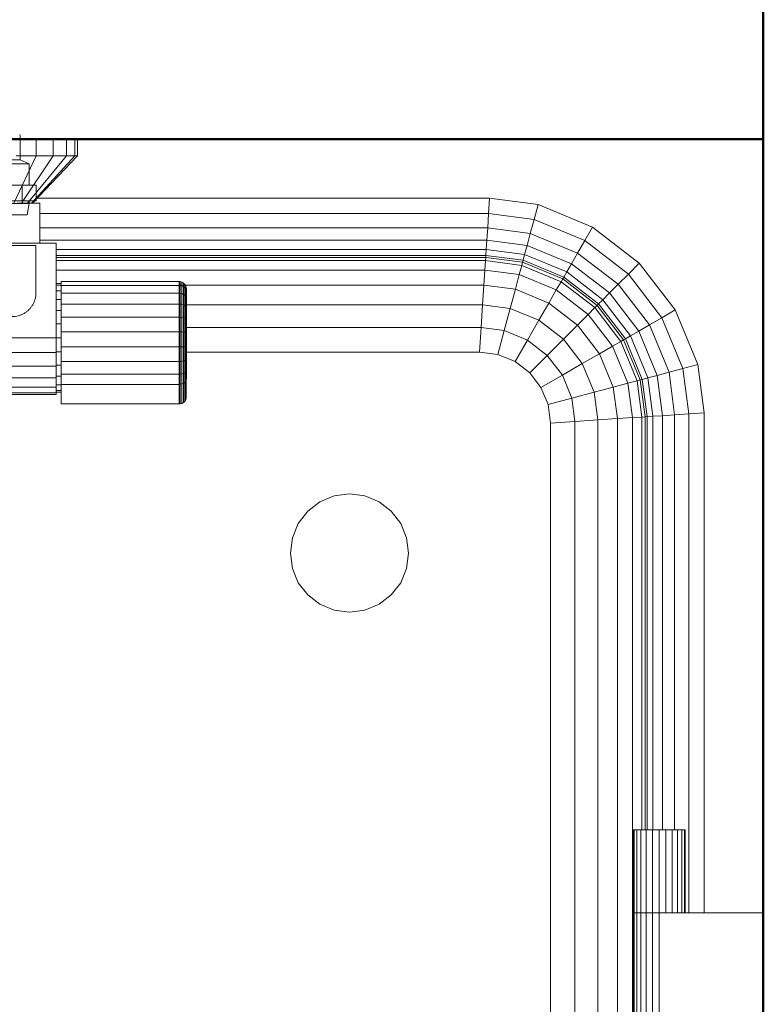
# Model space of a CAD drawing. Header units: millimetres. Extents: x 106 to 22495, y 2709 to 43185.
# Tile 35 of 40: x 13215 to 13530, y 41810 to 42226. Entities that reach past the tile are written whole.
import ezdxf

# ---------------------------------------------------------------- set-up
doc = ezdxf.new("R2010")
doc.units = ezdxf.units.MM
doc.linetypes.add('ADSK_Скрыто', pattern=[300, 150, -150])
for name, color, linetype, lineweight in [('A-DETL-____-HDLN', 90, 'ADSK_Скрыто', 9), ('A-WALL-____-MCUT', 113, 'Continuous', 50), ('A-WALL-____-OTLN', 113, 'Continuous', 20), ('M-EQPM-____-OTLN', 50, 'Continuous', 20)]:
    doc.layers.add(name, color=color, linetype=linetype, lineweight=lineweight)

# ---------------------------------------------------------------- blocks, each defined once
blk = doc.blocks.new('Прямая форма - 83 new-609448-В_Этаж 03_Вентиляция')
at = {"layer": 'M-EQPM-____-OTLN', "color": 253}
for p, q in [((92.5, 493), (92.5, 500)), ((99.75, 493), (99.75, 500)), ((105.31, 493), (105.31, 500)), ((108.81, 493), (108.81, 500)), ((110, 493), (110, 500)), ((92.5, 493), (83, 473)), ((92.5, 493), (84.06, 493)), ((99.75, 493), (86.31, 473)), ((105.31, 493), (88.86, 473)), ((108.81, 493), (90.45, 473)), ((110, 493), (91, 473)), ((99.75, 493), (92.5, 493)), ((105.31, 493), (99.75, 493)), ((108.81, 493), (105.31, 493)), ((110, 493), (108.81, 493)), ((92.9, 475), (284.26, 475)), ((283.84, 468.53), (284.26, 475)), ((284.26, 475), (304.73, 472.3)), ((84.5, 473), (94, 473)), ((94, 473), (94, 456)), ((303.04, 466), (304.73, 472.3)), ((304.73, 472.3), (327.78, 462.76)), ((94, 468.53), (283.84, 468.53)), ((283.44, 462.5), (283.84, 468.53)), ((283.84, 468.53), (303.04, 466)), ((94, 462.5), (283.44, 462.5)), ((283.1, 457.32), (283.44, 462.5)), ((283.44, 462.5), (301.47, 460.13)), ((301.47, 460.13), (303.04, 466)), ((303.04, 466), (324.52, 457.11)), ((324.52, 457.11), (327.78, 462.76)), ((327.78, 462.76), (347.57, 447.57)), ((300.12, 455.08), (301.47, 460.13)), ((301.47, 460.13), (321.48, 451.84)), ((101, 456), (-101, 456)), ((94, 457.32), (283.1, 457.32)), ((101, 416), (101, 456)), ((282.84, 453.35), (283.1, 457.32)), ((283.1, 457.32), (300.12, 455.08)), ((300.12, 455.08), (299.08, 451.21)), ((300.12, 455.08), (318.87, 447.32)), ((321.48, 451.84), (324.52, 457.11)), ((324.52, 457.11), (342.96, 442.96)), ((101, 453.35), (282.84, 453.35)), ((282.68, 450.85), (101, 450.85)), ((282.62, 450), (101, 450)), ((282.62, 450), (282.53, 448.64)), ((282.68, 450.85), (282.62, 450)), ((298.21, 447.95), (282.62, 450)), ((282.84, 453.35), (282.68, 450.85)), ((298.43, 448.78), (282.68, 450.85)), ((299.08, 451.21), (282.84, 453.35)), ((299.08, 451.21), (298.43, 448.78)), ((316.86, 443.85), (299.08, 451.21)), ((318.87, 447.32), (321.48, 451.84)), ((321.48, 451.84), (338.66, 438.66)), ((101, 448.64), (282.53, 448.64)), ((282.53, 448.64), (282.27, 444.64)), ((282.53, 448.64), (297.85, 446.62)), ((297.85, 446.62), (296.81, 442.73)), ((298.21, 447.95), (297.85, 446.62)), ((297.85, 446.62), (314.49, 439.73)), ((298.43, 448.78), (298.21, 447.95)), ((315.17, 440.92), (298.21, 447.95)), ((315.6, 441.66), (298.43, 448.78)), ((318.87, 447.32), (316.86, 443.85)), ((334.96, 434.96), (318.87, 447.32)), ((342.96, 442.96), (347.57, 447.57)), ((347.57, 447.57), (362.76, 427.78)), ((101, 444.64), (282.27, 444.64)), ((282.27, 444.64), (281.85, 438.28)), ((282.27, 444.64), (296.81, 442.73)), ((296.81, 442.73), (295.15, 436.53)), ((296.81, 442.73), (312.47, 436.24)), ((315.6, 441.66), (315.17, 440.92)), ((316.86, 443.85), (315.6, 441.66)), ((330.35, 430.35), (315.6, 441.66)), ((332.13, 432.13), (316.86, 443.85)), ((338.66, 438.66), (342.96, 442.96)), ((342.96, 442.96), (357.11, 424.52)), ((103, 439), (101, 439)), ((103, 438.22), (101, 438.22)), ((103, 438.11), (103, 439.79)), ((153, 439.79), (103, 439.79)), ((103, 434.87), (103, 438.11)), ((153, 438.11), (103, 438.11)), ((153, 438.11), (153, 439.79)), ((153.39, 439.76), (153, 439.79)), ((153.39, 439.76), (153, 439.79)), ((281.85, 438.28), (153, 438.28)), ((153, 434.87), (153, 438.11)), ((153.39, 438.09), (153, 438.11)), ((153.39, 438.09), (153, 438.11)), ((153.39, 438.09), (153.39, 439.76)), ((153.39, 439.76), (153.39, 438.09)), ((154.15, 439.56), (153.39, 439.76)), ((154.15, 439.56), (153.39, 439.76)), ((153.39, 434.85), (153.39, 438.09)), ((154.15, 437.9), (153.39, 438.09)), ((154.15, 437.9), (154.15, 439.56)), ((154.15, 439.56), (154.15, 437.9)), ((154.83, 439.17), (154.15, 439.56)), ((154.83, 439.17), (154.15, 439.56)), ((154.15, 434.69), (154.15, 437.9)), ((154.83, 437.53), (154.15, 437.9)), ((154.83, 437.53), (154.83, 439.17)), ((154.83, 439.17), (154.83, 437.53)), ((155.38, 438.61), (154.83, 439.17)), ((155.38, 438.61), (154.83, 439.17)), ((154.83, 434.38), (154.83, 437.53)), ((155.38, 437.02), (154.83, 437.53)), ((155.38, 437.02), (155.38, 438.61)), ((155.38, 438.61), (155.38, 437.02)), ((155.77, 437.94), (155.38, 438.61)), ((155.77, 437.94), (155.38, 438.61)), ((155.77, 436.39), (155.77, 437.94)), ((155.77, 437.94), (155.77, 436.39)), ((155.97, 437.18), (155.77, 437.94)), ((155.97, 437.18), (155.77, 437.94)), ((155.97, 435.68), (155.97, 437.18)), ((155.97, 437.18), (155.97, 435.68)), ((156, 436.79), (155.97, 437.18)), ((156, 436.79), (155.97, 437.18)), ((281.85, 438.28), (281.31, 430)), ((281.85, 438.28), (295.15, 436.53)), ((314.49, 439.73), (312.47, 436.24)), ((315.17, 440.92), (314.49, 439.73)), ((314.49, 439.73), (328.77, 428.77)), ((329.74, 429.74), (315.17, 440.92)), ((338.66, 438.66), (334.96, 434.96)), ((338.66, 438.66), (351.84, 421.48)), ((103, 435.92), (101, 435.92)), ((103, 430.3), (103, 434.87)), ((153, 434.87), (103, 434.87)), ((153, 430.3), (153, 434.87)), ((153.39, 434.85), (153, 434.87)), ((153.39, 430.29), (153.39, 434.85)), ((154.15, 434.69), (153.39, 434.85)), ((154.15, 430.17), (154.15, 434.69)), ((154.83, 434.38), (154.15, 434.69)), ((154.83, 429.93), (154.83, 434.38)), ((155.38, 433.94), (154.83, 434.38)), ((155.38, 433.94), (155.38, 437.02)), ((155.77, 436.39), (155.38, 437.02)), ((155.77, 436.39), (155.38, 437.02)), ((155.38, 429.6), (155.38, 433.94)), ((155.77, 433.4), (155.38, 433.94)), ((155.77, 433.4), (155.77, 436.39)), ((155.77, 436.39), (155.77, 433.4)), ((155.97, 435.68), (155.77, 436.39)), ((155.97, 435.68), (155.77, 436.39)), ((155.77, 429.19), (155.77, 433.4)), ((155.97, 432.8), (155.77, 433.4)), ((155.97, 432.8), (155.77, 433.4)), ((155.97, 432.8), (155.97, 435.68)), ((155.97, 435.68), (155.97, 432.8)), ((156, 435.32), (155.97, 435.68)), ((156, 435.32), (155.97, 435.68)), ((156, 435.32), (156, 436.79)), ((156, 436.79), (156, 435.32)), ((156, 432.49), (156, 435.32)), ((156, 435.32), (156, 432.49)), ((295.15, 436.53), (292.99, 428.46)), ((295.15, 436.53), (309.26, 430.69)), ((312.47, 436.24), (309.26, 430.69)), ((312.47, 436.24), (325.92, 425.92)), ((334.96, 434.96), (332.13, 432.13)), ((347.32, 418.87), (334.96, 434.96)), ((103, 432.26), (101, 432.26)), ((103, 424.72), (103, 430.3)), ((153, 430.3), (103, 430.3)), ((153, 424.72), (153, 430.3)), ((153.39, 430.29), (153, 430.3)), ((153.39, 424.71), (153.39, 430.29)), ((154.15, 430.17), (153.39, 430.29)), ((154.15, 424.64), (154.15, 430.17)), ((154.83, 429.93), (154.15, 430.17)), ((154.83, 424.5), (154.83, 429.93)), ((155.38, 429.6), (154.83, 429.93)), ((155.38, 424.29), (155.38, 429.6)), ((155.77, 429.19), (155.38, 429.6)), ((281.31, 430), (155.77, 430)), ((155.77, 424.04), (155.77, 429.19)), ((155.97, 428.73), (155.77, 429.19)), ((155.97, 428.73), (155.77, 429.19)), ((155.97, 428.73), (155.97, 432.8)), ((155.97, 432.8), (155.97, 428.73)), ((156, 432.49), (155.97, 432.8)), ((156, 432.49), (155.97, 432.8)), ((155.97, 423.77), (155.97, 428.73)), ((155.97, 428.73), (155.97, 423.77)), ((156, 428.5), (155.97, 428.73)), ((156, 428.5), (155.97, 428.73)), ((156, 428.5), (156, 432.49)), ((156, 432.49), (156, 428.5)), ((281.31, 430), (280.68, 420.35)), ((292.99, 428.46), (281.31, 430)), ((309.26, 430.69), (305.09, 423.45)), ((309.26, 430.69), (321.39, 421.39)), ((328.77, 428.77), (325.92, 425.92)), ((329.74, 429.74), (328.77, 428.77)), ((328.77, 428.77), (339.73, 414.49)), ((330.35, 430.35), (329.74, 429.74)), ((340.92, 415.17), (329.74, 429.74)), ((332.13, 432.13), (330.35, 430.35)), ((341.66, 415.6), (330.35, 430.35)), ((343.85, 416.86), (332.13, 432.13)), ((103, 427.5), (101, 427.5)), ((103, 418.53), (103, 424.72)), ((153, 424.72), (103, 424.72)), ((153, 418.53), (153, 424.72)), ((153.39, 424.71), (153, 424.72)), ((153.39, 418.53), (153.39, 424.71)), ((154.15, 424.64), (153.39, 424.71)), ((154.15, 418.51), (154.15, 424.64)), ((154.83, 424.5), (154.15, 424.64)), ((156, 423.62), (156, 428.5)), ((156, 428.5), (156, 423.62)), ((292.99, 428.46), (290.47, 419.06)), ((305.09, 423.45), (292.99, 428.46)), ((325.92, 425.92), (321.39, 421.39)), ((325.92, 425.92), (336.24, 412.47)), ((357.11, 424.52), (362.76, 427.78)), ((362.76, 427.78), (372.3, 404.73)), ((103, 421.95), (101, 421.95)), ((154.83, 418.46), (154.83, 424.5)), ((155.38, 424.29), (154.83, 424.5)), ((155.38, 418.41), (155.38, 424.29)), ((155.77, 424.04), (155.38, 424.29)), ((155.77, 418.33), (155.77, 424.04)), ((155.97, 423.77), (155.77, 424.04)), ((155.97, 423.77), (155.77, 424.04)), ((155.97, 418.25), (155.97, 423.77)), ((155.97, 423.77), (155.97, 418.25)), ((156, 423.62), (155.97, 423.77)), ((156, 423.62), (155.97, 423.77)), ((156, 418.21), (156, 423.62)), ((156, 423.62), (156, 418.21)), ((305.09, 423.45), (300.22, 415.02)), ((305.09, 423.45), (315.48, 415.48)), ((321.39, 421.39), (315.48, 415.48)), ((321.39, 421.39), (330.69, 409.26)), ((351.84, 421.48), (347.32, 418.87)), ((351.84, 421.48), (357.11, 424.52)), ((360.13, 401.47), (351.84, 421.48)), ((357.11, 424.52), (366, 403.04)), ((103, 412.16), (103, 418.53)), ((153, 418.53), (103, 418.53)), ((153, 412.16), (153, 418.53)), ((153.39, 418.53), (153, 418.53)), ((153.39, 412.16), (153.39, 418.53)), ((154.15, 418.51), (153.39, 418.53)), ((154.15, 412.2), (154.15, 418.51)), ((154.83, 418.46), (154.15, 418.51)), ((154.83, 412.26), (154.83, 418.46)), ((155.38, 418.41), (154.83, 418.46)), ((155.38, 412.35), (155.38, 418.41)), ((155.77, 418.33), (155.38, 418.41)), ((280.68, 420.35), (155.77, 420.35)), ((155.77, 412.46), (155.77, 418.33)), ((155.97, 418.25), (155.77, 418.33)), ((155.97, 418.25), (155.77, 418.33)), ((155.97, 412.58), (155.97, 418.25)), ((155.97, 418.25), (155.97, 412.58)), ((156, 418.21), (155.97, 418.25)), ((156, 418.21), (155.97, 418.25)), ((156, 412.64), (156, 418.21)), ((156, 418.21), (156, 412.64)), ((280.68, 420.35), (280, 410)), ((290.47, 419.06), (280.68, 420.35)), ((290.47, 419.06), (287.76, 408.98)), ((300.22, 415.02), (290.47, 419.06)), ((343.85, 416.86), (341.66, 415.6)), ((347.32, 418.87), (343.85, 416.86)), ((351.21, 399.08), (343.85, 416.86)), ((355.08, 400.12), (347.32, 418.87)), ((-101, 416), (101, 416)), ((103, 416), (101, 416)), ((101, 409.79), (101, 416)), ((103, 406.06), (103, 412.16)), ((103, 412.16), (153, 412.16)), ((153, 406.06), (153, 412.16)), ((153, 412.16), (153.39, 412.16)), ((153.39, 412.16), (154.15, 412.2)), ((153.39, 406.07), (153.39, 412.16)), ((154.15, 412.2), (154.83, 412.26)), ((154.15, 406.15), (154.15, 412.2)), ((154.83, 412.26), (155.38, 412.35)), ((154.83, 406.32), (154.83, 412.26)), ((155.38, 412.35), (155.77, 412.46)), ((155.38, 406.55), (155.38, 412.35)), ((155.77, 412.46), (155.97, 412.58)), ((155.97, 412.58), (155.77, 412.46)), ((155.77, 406.83), (155.77, 412.46)), ((155.97, 412.58), (156, 412.64)), ((156, 412.64), (155.97, 412.58)), ((155.97, 412.58), (155.97, 407.15)), ((155.97, 407.15), (155.97, 412.58)), ((156, 412.64), (156, 407.31)), ((156, 407.31), (156, 412.64)), ((300.22, 415.02), (295, 405.98)), ((308.6, 408.6), (300.22, 415.02)), ((315.48, 415.48), (308.6, 408.6)), ((315.48, 415.48), (323.45, 405.09)), ((336.24, 412.47), (330.69, 409.26)), ((339.73, 414.49), (336.24, 412.47)), ((336.24, 412.47), (342.73, 396.81)), ((340.92, 415.17), (339.73, 414.49)), ((339.73, 414.49), (346.62, 397.85)), ((341.66, 415.6), (340.92, 415.17)), ((347.95, 398.21), (340.92, 415.17)), ((348.78, 398.43), (341.66, 415.6)), ((-101, 409.79), (101, 409.79)), ((103, 410.05), (101, 410.05)), ((101, 409.79), (101, 404)), ((280, 410), (155.77, 410)), ((280, 410), (155.77, 410)), ((287.76, 408.98), (280, 410)), ((287.76, 408.98), (280, 410)), ((295, 405.98), (287.76, 408.98)), ((295, 405.98), (287.76, 408.98)), ((308.6, 408.6), (301.21, 401.21)), ((315.02, 400.22), (308.6, 408.6)), ((330.69, 409.26), (323.45, 405.09)), ((330.69, 409.26), (336.53, 395.15)), ((101, 404), (-101, 404)), ((103, 404.5), (101, 404.5)), ((101, 404), (101, 399.03)), ((103, 400.66), (103, 406.06)), ((153, 406.06), (103, 406.06)), ((153.39, 406.07), (153, 406.06)), ((153, 400.66), (153, 406.06)), ((154.15, 406.15), (153.39, 406.07)), ((153.39, 400.67), (153.39, 406.07)), ((154.83, 406.32), (154.15, 406.15)), ((154.15, 400.8), (154.15, 406.15)), ((155.38, 406.55), (154.83, 406.32)), ((154.83, 401.06), (154.83, 406.32)), ((155.77, 406.83), (155.38, 406.55)), ((155.38, 401.41), (155.38, 406.55)), ((155.97, 407.15), (155.77, 406.83)), ((155.97, 407.15), (155.77, 406.83)), ((155.77, 401.85), (155.77, 406.83)), ((156, 407.31), (155.97, 407.15)), ((156, 407.31), (155.97, 407.15)), ((155.97, 407.15), (155.97, 402.34)), ((155.97, 402.34), (155.97, 407.15)), ((156, 407.31), (156, 402.59)), ((156, 402.59), (156, 407.31)), ((301.21, 401.21), (295, 405.98)), ((301.21, 401.21), (295, 405.98)), ((323.45, 405.09), (315.02, 400.22)), ((323.45, 405.09), (328.46, 392.99)), ((366, 403.04), (372.3, 404.73)), ((372.3, 404.73), (375, 384.26)), ((103, 399.74), (101, 399.74)), ((103, 396.34), (103, 400.66)), ((153, 400.66), (103, 400.66)), ((153.39, 400.67), (153, 400.66)), ((153, 396.34), (153, 400.66)), ((154.15, 400.8), (153.39, 400.67)), ((153.39, 396.36), (153.39, 400.67)), ((154.83, 401.06), (154.15, 400.8)), ((154.15, 396.52), (154.15, 400.8)), ((155.38, 401.41), (154.83, 401.06)), ((154.83, 396.82), (154.83, 401.06)), ((155.77, 401.85), (155.38, 401.41)), ((155.38, 397.26), (155.38, 401.41)), ((155.97, 402.34), (155.77, 401.85)), ((155.97, 402.34), (155.77, 401.85)), ((155.77, 397.79), (155.77, 401.85)), ((156, 402.59), (155.97, 402.34)), ((156, 402.59), (155.97, 402.34)), ((155.97, 402.34), (155.97, 398.38)), ((155.97, 398.38), (155.97, 402.34)), ((156, 402.59), (156, 398.68)), ((156, 398.68), (156, 402.59)), ((305.98, 395), (301.21, 401.21)), ((305.98, 395), (301.21, 401.21)), ((315.02, 400.22), (305.98, 395)), ((315.02, 400.22), (319.06, 390.47)), ((355.08, 400.12), (351.21, 399.08)), ((360.13, 401.47), (355.08, 400.12)), ((357.32, 383.1), (355.08, 400.12)), ((366, 403.04), (360.13, 401.47)), ((362.5, 383.44), (360.13, 401.47)), ((366, 403.04), (368.53, 383.84)), ((101, 399.03), (-101, 399.03)), ((101, 399.03), (101, 395.22)), ((103, 396.08), (101, 396.08)), ((103, 388.08), (103, 396.34)), ((153, 396.34), (103, 396.34)), ((153.39, 396.36), (153, 396.34)), ((153, 388.08), (153, 396.34)), ((154.15, 396.52), (153.39, 396.36)), ((153.39, 388.11), (153.39, 396.36)), ((154.83, 396.82), (154.15, 396.52)), ((154.15, 388.31), (154.15, 396.52)), ((155.38, 397.26), (154.83, 396.82)), ((154.83, 388.7), (154.83, 396.82)), ((155.77, 397.79), (155.38, 397.26)), ((155.38, 389.25), (155.38, 397.26)), ((155.97, 398.38), (155.77, 397.79)), ((155.77, 389.93), (155.77, 397.79)), ((156, 398.68), (155.97, 398.38)), ((156, 398.68), (155.97, 398.38)), ((155.97, 390.69), (155.97, 398.38)), ((342.73, 396.81), (336.53, 395.15)), ((346.62, 397.85), (342.73, 396.81)), ((342.73, 396.81), (344.64, 382.27)), ((347.95, 398.21), (346.62, 397.85)), ((346.62, 397.85), (348.64, 382.53)), ((348.78, 398.43), (347.95, 398.21)), ((350, 382.62), (347.95, 398.21)), ((351.21, 399.08), (348.78, 398.43)), ((350.85, 382.68), (348.78, 398.43)), ((353.35, 382.84), (351.21, 399.08)), ((101, 395.22), (-101, 395.22)), ((101, 392.82), (-101, 392.82)), ((101, 392), (-101, 392)), ((101, 395.22), (101, 392.82)), ((103, 393.78), (101, 393.78)), ((103, 393), (101, 393)), ((101, 392.82), (101, 392)), ((308.98, 387.76), (305.98, 395)), ((308.98, 387.76), (305.98, 395)), ((328.46, 392.99), (319.06, 390.47)), ((336.53, 395.15), (328.46, 392.99)), ((328.46, 392.99), (330, 381.31)), ((336.53, 395.15), (338.28, 381.85)), ((153, 388.08), (103, 388.08)), ((153.39, 388.11), (153, 388.08)), ((154.15, 388.31), (153.39, 388.11)), ((154.83, 388.7), (154.15, 388.31)), ((155.38, 389.25), (154.83, 388.7)), ((155.77, 389.93), (155.38, 389.25)), ((155.97, 390.69), (155.77, 389.93)), ((319.06, 390.47), (308.98, 387.76)), ((310, 380), (308.98, 387.76)), ((310, 380), (308.98, 387.76)), ((319.06, 390.47), (320.35, 380.68)), ((357.32, 383.1), (353.35, 382.84)), ((362.5, 383.44), (357.32, 383.1)), ((357.32, 208), (357.32, 383.1)), ((368.53, 383.84), (362.5, 383.44)), ((362.5, 208), (362.5, 383.44)), ((368.53, 383.84), (375, 384.26)), ((368.53, 173), (368.53, 383.84)), ((375, 384.26), (375, 173)), ((320.35, 380.68), (310, 380)), ((310, 0), (310, 380)), ((310, 380), (310, -380)), ((330, 381.31), (320.35, 380.68)), ((320.35, 380.68), (320.35, -380.68)), ((338.28, 381.85), (330, 381.31)), ((330, 381.31), (330, -381.31)), ((344.64, 382.27), (338.28, 381.85)), ((338.28, 381.85), (338.28, -381.85)), ((348.64, 382.53), (344.64, 382.27)), ((344.64, 382.27), (344.64, -382.27)), ((350, 382.62), (348.64, 382.53)), ((348.64, 382.53), (348.64, 208)), ((350.85, 382.68), (350, 382.62)), ((350, 208), (350, 382.62)), ((353.35, 382.84), (350.85, 382.68)), ((350.85, 208), (350.85, 382.68)), ((353.35, 208), (353.35, 382.84)), ((218.53, 349.15), (225, 350)), ((225, 350), (231.47, 349.15)), ((207.32, 342.68), (212.5, 346.65)), ((212.5, 346.65), (218.53, 349.15)), ((231.47, 349.15), (237.5, 346.65)), ((237.5, 346.65), (242.68, 342.68)), ((203.35, 337.5), (207.32, 342.68)), ((242.68, 342.68), (246.65, 337.5)), ((200.85, 331.47), (203.35, 337.5)), ((246.65, 337.5), (249.15, 331.47)), ((200, 325), (200.85, 331.47)), ((249.15, 331.47), (250, 325)), ((200.85, 318.53), (200, 325)), ((250, 325), (249.15, 318.53)), ((203.35, 312.5), (200.85, 318.53)), ((249.15, 318.53), (246.65, 312.5)), ((207.32, 307.32), (203.35, 312.5)), ((246.65, 312.5), (242.68, 307.32)), ((212.5, 303.35), (207.32, 307.32)), ((242.68, 307.32), (237.5, 303.35)), ((218.53, 300.85), (212.5, 303.35)), ((225, 300), (218.53, 300.85)), ((231.47, 300.85), (225, 300)), ((237.5, 303.35), (231.47, 300.85)), ((345, 208), (345.37, 208)), ((345, 208), (345, 173)), ((345.37, 208), (346.47, 208)), ((345.37, 208), (345.37, 173)), ((346.47, 208), (348.22, 208)), ((346.47, 208), (346.47, 173)), ((348.22, 208), (350.5, 208)), ((348.22, 208), (348.22, 173)), ((350.5, 208), (353.15, 208)), ((350.5, 208), (350.5, 173)), ((353.15, 208), (356, 208)), ((353.15, 208), (353.15, 173)), ((356, 208), (358.85, 208)), ((356, 208), (356, 173)), ((358.85, 208), (361.5, 208)), ((358.85, 208), (358.85, 173)), ((361.5, 208), (363.78, 208)), ((361.5, 208), (361.5, 173)), ((363.78, 208), (365.53, 208)), ((363.78, 208), (363.78, 173)), ((365.53, 208), (366.63, 208)), ((365.53, 208), (365.53, 173)), ((366.63, 208), (367, 208)), ((366.63, 208), (366.63, 173)), ((367, 208), (367, 173)), ((345.37, 173), (345, 173)), ((345, 173), (345.37, 173)), ((345, 173), (345, 120)), ((346.47, 173), (345.37, 173)), ((345.37, 173), (346.47, 173)), ((345.37, 173), (345.37, 120)), ((348.22, 173), (346.47, 173)), ((346.47, 173), (348.22, 173)), ((346.47, 173), (346.47, 120)), ((350.5, 173), (348.22, 173)), ((348.22, 173), (350.5, 173)), ((348.22, 173), (348.22, 120)), ((353.15, 173), (350.5, 173)), ((350.5, 173), (353.15, 173)), ((350.5, 173), (350.5, 120)), ((356, 173), (353.15, 173)), ((353.15, 173), (356, 173)), ((353.15, 173), (353.15, 120)), ((356, 173), (400, 173)), ((356, 173), (356, 120))]:
    blk.add_line(p, q, dxfattribs=at)
blk = doc.blocks.new('Прямая форма - FU - 054-612023-В_Этаж 03_Вентиляция')
blk.add_blockref('Прямая форма - 83 new-609448-В_Этаж 03_Вентиляция', (0, 0))
blk = doc.blocks.new('Прямая форма - 83 new-612726-В_Этаж 03_Вентиляция')
at = {"layer": 'A-WALL-____-MCUT', "color": 9}
blk.add_line((0, -100), (1261.5, -100), dxfattribs=at)
blk = doc.blocks.new('Прямая форма - SW - 009-612727-В_Этаж 03_Вентиляция')
blk.add_blockref('Прямая форма - 83 new-612726-В_Этаж 03_Вентиляция', (0, 0))
blk = doc.blocks.new('Прямая форма - 83 new-612800-В_Этаж 03_Вентиляция')
at = {"layer": 'A-WALL-____-MCUT', "color": 9}
for p, q in [((705, 100), (100, 100)), ((100, 100), (100, 0))]:
    blk.add_line(p, q, dxfattribs=at)
blk = doc.blocks.new('Прямая форма - SW - 005-612801-В_Этаж 03_Вентиляция')
blk.add_blockref('Прямая форма - 83 new-612800-В_Этаж 03_Вентиляция', (0, 0))
blk = doc.blocks.new('83 new_ifc_RVT-1-В_Этаж 03_Вентиляция')
at = {"layer": 'A-WALL-____-OTLN', "color": 253, "lineweight": 20}
for name, p, rotation in [('Прямая форма - SW - 009-612727-В_Этаж 03_Вентиляция', (24510.28, 42475.83), 270), ('Прямая форма - SW - 005-612801-В_Этаж 03_Вентиляция', (24510.28, 42275.83), 180)]:
    blk.add_blockref(name, p, dxfattribs=dict(at, rotation=rotation))
at = {"layer": 'M-EQPM-____-OTLN', "color": 253, "lineweight": 20}
blk.add_blockref('Прямая форма - FU - 054-612023-В_Этаж 03_Вентиляция', (24010.28, 41675.83), dxfattribs=at)
blk = doc.blocks.new('VTp_724_0 Водорозетка двойная - VTp_724_0-1554868-В_Этаж 03_Вентиляция')
at = {"layer": 'A-DETL-____-HDLN'}
for p, q in [((61.48, 11), (-56.43, 11)), ((-56.43, 8), (-45.3, 8)), ((-45.3, 8), (-38.02, 0)), ((-36, 2.23), (-41.25, 8)), ((-41.25, 8), (-30.75, 8)), ((-30.75, 8), (-36, 2.23)), ((-33.98, 0), (-26.7, 8)), ((-26.7, 8), (-9.3, 8)), ((-9.3, 8), (-2.02, 0)), ((0, 2.23), (-5.25, 8)), ((-5.25, 8), (5.25, 8)), ((5.25, 8), (0, 2.23)), ((2.02, 0), (9.3, 8)), ((9.3, 8), (26.7, 8)), ((26.7, 8), (33.98, 0)), ((36, 2.23), (30.75, 8)), ((30.75, 8), (41.25, 8)), ((41.25, 8), (36, 2.23)), ((38.02, 0), (45.3, 8)), ((45.3, 8), (61.48, 8)), ((-38.02, 0), (-45.3, -8)), ((-26.7, -8), (-33.98, 0)), ((-2.02, 0), (-9.3, -8)), ((9.3, -8), (2.02, 0)), ((33.98, 0), (26.7, -8)), ((45.3, -8), (38.02, 0)), ((59.1, 0), (59.1, -8)), ((-41.25, -8), (-36, -2.23)), ((-36, -2.23), (-30.75, -8)), ((-5.25, -8), (0, -2.23)), ((0, -2.23), (5.25, -8)), ((30.75, -8), (36, -2.23)), ((36, -2.23), (41.25, -8)), ((-45.3, -8), (-56.43, -8)), ((-30.75, -8), (-41.25, -8)), ((-9.3, -8), (-26.7, -8)), ((5.25, -8), (-5.25, -8)), ((26.7, -8), (9.3, -8)), ((41.25, -8), (30.75, -8)), ((60.07, -8), (45.3, -8)), ((60.07, -8.8), (60.07, -8)), ((-58.89, -9.26), (-58.81, -9.29)), ((-58.65, -10.4), (-58.37, -10.4)), ((-58.37, -10.4), (-57.74, -10.4)), ((-58.03, -9.59), (-57.89, -9.65)), ((-56.43, -10.23), (-55.99, -10.4)), ((-56.33, -10.4), (-55.99, -10.4)), ((-55.99, -10.4), (-55.99, -11)), ((-55.99, -11), (55.99, -11)), ((-55.25, -19.4), (-55.25, -11)), ((55.25, -11), (55.25, -19.4)), ((55.99, -10.4), (61.4, -10.4)), ((55.99, -11), (55.99, -10.4)), ((60.07, -8.8), (61.34, -8.8)), ((62.49, -8.8), (62.81, -8.8)), ((-58.46, -19.4), (-58.3, -19.4)), ((-58.3, -19.4), (-57.86, -19.4)), ((-56.46, -19.4), (-52.42, -19.4)), ((-52.42, -26.1), (-52.42, -19.4)), ((52.42, -19.4), (58.3, -19.4)), ((52.42, -26.1), (52.42, -19.4)), ((58.3, -19.4), (61.48, -19.4)), ((58.3, -26.1), (58.3, -19.4)), ((-57.86, -26.1), (-58.3, -26.1)), ((-58.08, -27.2), (-57.64, -27.2)), ((-52.42, -26.1), (-56.46, -26.1)), ((-56.42, -27.2), (-56.29, -27.2)), ((-56.29, -27.2), (-55.25, -27.2)), ((-56.15, -32), (-55.25, -27.2)), ((-55.25, -27.2), (-55.25, -26.1)), ((58.3, -26.1), (52.42, -26.1)), ((55.25, -26.1), (55.25, -27.2)), ((55.25, -27.2), (56.15, -32)), ((55.25, -27.2), (59.29, -27.2)), ((61.48, -26.1), (58.3, -26.1)), ((59.29, -27.2), (61.32, -27.2)), ((62.83, -27.2), (63.88, -27.2)), ((63.34, -26.1), (62.94, -26.1)), ((-57.03, -32), (-56.79, -32)), ((-56.26, -32), (-56.15, -32)), ((56.15, -32), (60.94, -32)), ((60.94, -32), (61.37, -32)), ((62.61, -32), (62.83, -32))]:
    blk.add_line(p, q, dxfattribs=at)
for centre, radius, start, end in [((72.5, 0), 13.4, 124.401, 126.3065), ((72.5, 0), 13.4, 145.6583, 150.7909), ((72.5, 0), 13.4, 145.9628, 148.7777), ((72.5, 0), 13.4, 145.9129, 147.3258), ((72.5, 0), 13.4, 142.9736, 145.214), ((72.5, 0), 13.4, 143.0818, 145.2117), ((72.5, 0), 13.4, 143.3436, 144.822), ((72.5, 0), 13.4, 171.8321, 180), ((72.5, 0), 13.4, 172.5609, 180), ((212.07, -402.15), 421.7, 111.1285, 111.7236)]:
    blk.add_arc(centre, radius, start, end, dxfattribs=at)
blk.add_open_spline([(64.31, 9.35), (64.44, 9.47), (64.66, 9.65), (64.88, 9.82), (64.97, 9.89)], degree=3, knots=[0.3908126, 0.3908126, 0.3908126, 0.3908126, 0.5, 0.5689779, 0.5689779, 0.5689779, 0.5689779], dxfattribs=at)
at = {"layer": 'M-EQPM-____-OTLN'}
for p, q in [((-59.97, 11), (-66.71, 11)), ((-56.47, 11), (-59.97, 11)), ((65.03, 11), (61.53, 11)), ((66.71, 11), (65.03, 11)), ((-62.98, 8), (-59.97, 8)), ((-59.97, 8), (-56.47, 8)), ((61.53, 8), (62.9, 8)), ((-85.9, 0), (-85.9, -8.8)), ((-59.1, -8), (-59.1, 0)), ((85.9, -8.8), (85.9, 0)), ((-60.07, -8), (-60.07, -8.8)), ((-56.47, -8), (-59.97, -8)), ((-85.9, -8.8), (-89.75, -10.4)), ((-89.75, -10.4), (-89.75, -19.4)), ((-89.75, -10.4), (-59.82, -10.4)), ((-85.9, -8.8), (-60.07, -8.8)), ((-59.82, -10.4), (-58.68, -10.4)), ((-57.71, -10.4), (-56.35, -10.4)), ((61.36, -8.8), (62.49, -8.8)), ((61.44, -10.4), (64.93, -10.4)), ((62.84, -8.8), (64.93, -8.8)), ((64.93, -8.8), (85.9, -8.8)), ((64.93, -10.4), (89.75, -10.4)), ((89.75, -10.4), (85.9, -8.8)), ((89.75, -19.4), (89.75, -10.4)), ((-92.58, -19.4), (-86.7, -19.4)), ((-92.58, -26.1), (-92.58, -19.4)), ((-86.7, -19.4), (-72.5, -19.4)), ((-86.7, -26.1), (-86.7, -19.4)), ((-72.5, -19.4), (-59.97, -19.4)), ((-72.5, -26.1), (-72.5, -19.4)), ((-59.97, -19.4), (-58.51, -19.4)), ((-58.3, -19.4), (-58.3, -26.1)), ((-57.85, -19.4), (-56.47, -19.4)), ((61.53, -19.4), (65.03, -19.4)), ((65.03, -19.4), (72.5, -19.4)), ((72.5, -19.4), (86.7, -19.4)), ((72.5, -26.1), (72.5, -19.4)), ((86.7, -19.4), (92.58, -19.4)), ((86.7, -19.4), (86.7, -26.1)), ((92.58, -26.1), (92.58, -19.4)), ((-86.7, -26.1), (-92.58, -26.1)), ((-89.75, -26.1), (-89.75, -27.2)), ((-89.75, -27.2), (-88.85, -32)), ((-89.75, -27.2), (-59.88, -27.2)), ((-72.5, -26.1), (-86.7, -26.1)), ((-59.97, -26.1), (-72.5, -26.1)), ((-58.33, -26.1), (-59.97, -26.1)), ((-59.88, -27.2), (-58.11, -27.2)), ((-56.47, -26.1), (-57.85, -26.1)), ((-57.62, -27.2), (-56.44, -27.2)), ((61.36, -27.2), (62.79, -27.2)), ((62.9, -26.1), (61.53, -26.1)), ((65.03, -26.1), (63.38, -26.1)), ((63.88, -27.2), (64.96, -27.2)), ((64.96, -27.2), (89.75, -27.2)), ((72.5, -26.1), (65.03, -26.1)), ((86.7, -26.1), (72.5, -26.1)), ((92.58, -26.1), (86.7, -26.1)), ((88.85, -32), (89.75, -27.2)), ((89.75, -27.2), (89.75, -26.1)), ((-88.85, -32), (-59.26, -32)), ((-59.26, -32), (-57.05, -32)), ((-56.78, -32), (-56.26, -32)), ((61.41, -32), (62.57, -32)), ((62.87, -32), (64.55, -32)), ((64.55, -32), (88.85, -32))]:
    blk.add_line(p, q, dxfattribs=at)
for centre, radius, start, end in [((-72.5, 0), 13.4, 66.3511, 120), ((72.5, 0), 13.4, 71.891, 113.6489), ((-72.5, 0), 13.4, 53.6935, 63.1064), ((72.5, 0), 13.4, 116.8936, 124.1883), ((-72.5, 0), 13.4, 32.6742, 37.0264), ((-72.5, 0), 13.4, 31.2223, 36.9182), ((-72.5, 0), 13.4, 29.2091, 36.6564), ((-72.5, 0), 13.4, 171.7848, 180), ((-72.5, 0), 13.4, 360, 8.1679), ((-72.5, 0), 13.4, 0, 7.4391), ((72.5, 0), 13.4, 0, 8.2152), ((-212.07, -402.15), 421.7, 68.706, 68.8579), ((-212.07, -402.15), 421.7, 68.5739, 68.6816), ((-212.07, -402.15), 421.7, 68.3471, 68.5473)]:
    blk.add_arc(centre, radius, start, end, dxfattribs=at)
for points in [[(-66.71, 11), (-65.99, 10.62), (-64.66, 9.75), (-63.51, 8.62), (-62.98, 8)], [(62.98, 8), (63.39, 8.48), (63.82, 8.91), (64.27, 9.32)], [(65.01, 9.92), (65.54, 10.32), (66.11, 10.68), (66.71, 11)]]:
    blk.add_open_spline(points, degree=3, dxfattribs=at)
blk = doc.blocks.new('ADSK_Бытовой вентилятор накладной - 200-1590441-В_Этаж 03_Вентиляция')
at = {"layer": 'A-DETL-____-HDLN', "color": 170}
for p, q in [((-89, 54.72), (-89, 54.34)), ((-89, 45.08), (-89, 44.52)), ((-89, 15.77), (-89, 15.27)), ((-89, -15.27), (-89, -15.77)), ((-89, -44.52), (-89, -45.08)), ((-89, -54.34), (-89, -54.72))]:
    blk.add_line(p, q, dxfattribs=at)
at = {"layer": 'M-EQPM-____-OTLN', "color": 5}
for p, q in [((0, 90), (0, -90)), ((0, 90), (20, 90)), ((30, 80), (30, -80)), ((-89, 59), (0, 59)), ((0, -59), (-89, -59)), ((0, -90), (20, -90))]:
    blk.add_line(p, q, dxfattribs=at)
at = {"layer": 'M-EQPM-____-OTLN', "color": 171}
for p, q in [((-89, 59), (-89, 54.74)), ((-89, 54.32), (-89, 45.11)), ((-89, 44.49), (-89, 15.81)), ((-89, 15.27), (-89, -15.27)), ((-89, -15.81), (-89, -44.49)), ((-89, -45.11), (-89, -54.32)), ((-89, -54.74), (-89, -59))]:
    blk.add_line(p, q, dxfattribs=at)
at = {"layer": 'M-EQPM-____-OTLN', "color": 5}
for points, knots in [([(20, 90), (20.87, 90), (22.18, 89.83), (23.84, 89.26), (25.01, 88.69), (25.92, 88.08), (26.6, 87.52), (27.24, 86.93), (27.96, 86.1), (28.56, 85.19), (28.98, 84.43), (29.34, 83.63), (29.83, 82.18), (30, 80.89), (30, 80)], [0, 0, 0, 0, 0.166667, 0.25, 0.333333, 0.416667, 0.458333, 0.5, 0.583333, 0.666667, 0.708333, 0.75, 0.833333, 1, 1, 1, 1]), ([(30, -80), (30, -80.87), (29.83, -82.18), (29.27, -83.84), (28.78, -84.82), (28.32, -85.56), (27.81, -86.27), (27.24, -86.93), (26.6, -87.52), (25.92, -88.08), (25.01, -88.69), (23.84, -89.27), (22.18, -89.83), (20.87, -90), (20, -90)], [-1, -1, -1, -1, -0.833333, -0.75, -0.666667, -0.625, -0.583333, -0.5, -0.458333, -0.416667, -0.333333, -0.25, -0.166667, 0, 0, 0, 0])]:
    blk.add_open_spline(points, degree=3, knots=knots, dxfattribs=at)

msp = doc.modelspace()

# ---------------------------------------------------------------- block references
at = {"lineweight": 9}
msp.add_blockref('83 new_ifc_RVT-1-В_Этаж 03_Вентиляция', (-10880.44, 0), dxfattribs=at)
at = {"layer": 'A-DETL-____-HDLN', "color": 170, "extrusion": (0, 0, -1), "rotation": 269.9999999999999}
msp.add_blockref('ADSK_Бытовой вентилятор накладной - 200-1590441-В_Этаж 03_Вентиляция', (-13132.21, 42130.83), dxfattribs=at)
at = {"layer": 'A-DETL-____-HDLN'}
msp.add_blockref('VTp_724_0 Водорозетка двойная - VTp_724_0-1554868-В_Этаж 03_Вентиляция', (13129.69, 42175.83), dxfattribs=at)

doc.saveas('drawing.dxf')
